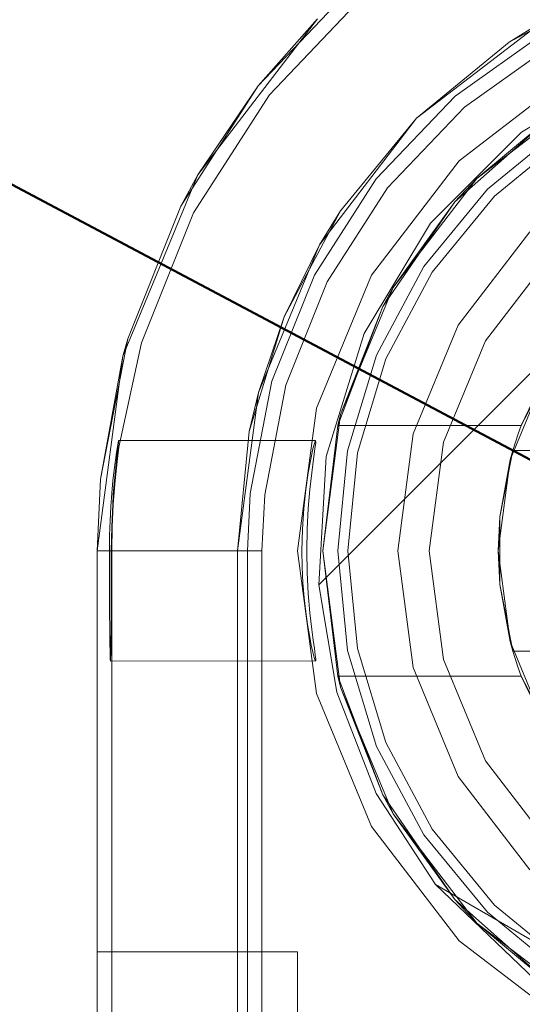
# Model space of a CAD drawing. Extents: x -420 to 300, y 62 to 1112.
# Tile 127 of 256: x -252.372 to -252.271, y 271.136 to 271.333. Entities that reach past the tile are written whole.
import ezdxf

# ---------------------------------------------------------------- set-up
doc = ezdxf.new("R2010")
doc.units = 0
doc.layers.get('0').update_dxf_attribs({"lineweight": 13})
doc.layers.add('ConnectionPoints', color=7, linetype='Continuous', lineweight=50)

# ---------------------------------------------------------------- blocks, each defined once
blk = doc.blocks.new('Blockreferenz-A06CPV3FL0', base_point=(-252.35611, 267.77695))
at = {"color": 251, "linetype": 'ByBlock', "lineweight": -2, "ltscale": 0.13, "true_color": 0x636363}
for p, q in [((-252.32175, 271.31788), (-252.30245, 271.33812)), ((-252.31217, 271.33301), (-252.33601, 271.30194)), ((-252.31189, 271.22015), (-252.19932, 271.33272)), ((-252.31189, 271.22015), (-252.19932, 271.33272)), ((-252.2828, 271.31545), (-252.26467, 271.32837)), ((-252.27143, 271.31042), (-252.24946, 271.32367)), ((-252.26111, 271.3222), (-252.28389, 271.30472)), ((-252.33687, 271.29435), (-252.32175, 271.31788)), ((-252.29817, 271.29934), (-252.2828, 271.31545)), ((-252.28958, 271.29227), (-252.27143, 271.31042)), ((-252.28389, 271.30472), (-252.30137, 271.28194)), ((-252.33601, 271.30194), (-252.35099, 271.26576)), ((-252.31021, 271.28061), (-252.29817, 271.29934)), ((-252.34726, 271.26839), (-252.33687, 271.29435)), ((-252.30284, 271.27029), (-252.28958, 271.29227)), ((-252.31848, 271.25994), (-252.31021, 271.28061)), ((-252.30137, 271.28194), (-252.31236, 271.25541)), ((-252.31042, 271.24577), (-252.30284, 271.27029)), ((-252.35177, 271.24757), (-252.34726, 271.26839)), ((-252.35099, 271.26576), (-252.35611, 271.22694)), ((-252.32269, 271.23807), (-252.31848, 271.25994)), ((-252.31236, 271.25541), (-252.31611, 271.22694)), ((-252.35194, 271.24851), (-252.35186, 271.2489)), ((-252.35183, 271.24888), (-252.35187, 271.24844)), ((-252.31252, 271.24894), (-252.35186, 271.2489)), ((-252.35186, 271.2489), (-252.35183, 271.24888)), ((-252.31271, 271.24851), (-252.31252, 271.24894)), ((-252.31251, 271.24852), (-252.31252, 271.24894)), ((-252.35227, 271.24653), (-252.35208, 271.24771)), ((-252.35214, 271.24477), (-252.35177, 271.24757)), ((-252.35197, 271.2476), (-252.35211, 271.24638)), ((-252.35208, 271.24771), (-252.35194, 271.24851)), ((-252.35187, 271.24844), (-252.35197, 271.2476)), ((-252.3135, 271.24522), (-252.31305, 271.24725)), ((-252.31305, 271.24725), (-252.31271, 271.24851)), ((-252.31295, 271.24524), (-252.31266, 271.24727)), ((-252.31266, 271.24727), (-252.31251, 271.24852)), ((-252.35273, 271.24308), (-252.35249, 271.24498)), ((-252.35249, 271.24498), (-252.35227, 271.24653)), ((-252.35211, 271.24638), (-252.35229, 271.24478)), ((-252.314, 271.2425), (-252.3135, 271.24522)), ((-252.3133, 271.2425), (-252.31295, 271.24524)), ((-252.31189, 271.22015), (-252.31042, 271.24577)), ((-252.35298, 271.24088), (-252.35273, 271.24308)), ((-252.35229, 271.24478), (-252.35267, 271.24095)), ((-252.35256, 271.24093), (-252.35214, 271.24477)), ((-252.35293, 271.23618), (-252.35256, 271.24093)), ((-252.35267, 271.24095), (-252.3529, 271.23813)), ((-252.31449, 271.23918), (-252.314, 271.2425)), ((-252.31367, 271.23917), (-252.3133, 271.2425)), ((-252.3532, 271.23843), (-252.35298, 271.24088)), ((-252.3149, 271.23538), (-252.31449, 271.23918)), ((-252.31399, 271.23537), (-252.31367, 271.23917)), ((-252.3534, 271.23576), (-252.3532, 271.23843)), ((-252.3529, 271.23813), (-252.35302, 271.23618)), ((-252.32323, 271.22694), (-252.32269, 271.23807)), ((-252.35355, 271.23292), (-252.3534, 271.23576)), ((-252.35302, 271.23618), (-252.35322, 271.23168)), ((-252.35315, 271.23168), (-252.35293, 271.23618)), ((-252.31517, 271.23126), (-252.3149, 271.23538)), ((-252.31421, 271.23124), (-252.31399, 271.23537)), ((-252.35365, 271.22997), (-252.35355, 271.23292)), ((-252.35322, 271.23168), (-252.3533, 271.22694)), ((-252.35322, 271.22694), (-252.35315, 271.23168)), ((-252.31526, 271.22694), (-252.31517, 271.23126)), ((-252.31428, 271.22694), (-252.31421, 271.23124)), ((-252.35368, 271.22694), (-252.35365, 271.22997)), ((-252.35611, 271.22694), (-252.35368, 271.22694)), ((-252.35611, 271.22694), (-252.35611, 267.92694)), ((-252.35368, 271.22694), (-252.35368, 271.22265)), ((-252.3533, 271.22694), (-252.35322, 271.22694)), ((-252.3533, 271.22694), (-252.3533, 271.22265)), ((-252.35322, 271.22694), (-252.35271, 271.22694)), ((-252.35322, 271.22694), (-252.35322, 271.22265)), ((-252.35271, 271.22694), (-252.3512, 271.22694)), ((-252.3512, 271.22694), (-252.34873, 271.22694)), ((-252.34873, 271.22694), (-252.3454, 271.22694)), ((-252.3454, 271.22694), (-252.3413, 271.22694)), ((-252.3413, 271.22694), (-252.3366, 271.22694)), ((-252.3366, 271.22694), (-252.33143, 271.22694)), ((-252.33143, 271.22694), (-252.32599, 271.22694)), ((-252.32599, 271.22694), (-252.32323, 271.22694)), ((-252.32323, 271.22694), (-252.32323, 267.92694)), ((-252.31611, 271.22694), (-252.31236, 271.19847)), ((-252.31521, 271.22371), (-252.31526, 271.22694)), ((-252.3142, 271.22259), (-252.31428, 271.22694)), ((-252.31505, 271.22057), (-252.31521, 271.22371)), ((-252.35368, 271.22265), (-252.35367, 271.21852)), ((-252.3533, 271.22265), (-252.35331, 271.21852)), ((-252.35322, 271.22265), (-252.35322, 271.21852)), ((-252.31398, 271.2184), (-252.3142, 271.22259)), ((-252.31481, 271.21756), (-252.31505, 271.22057)), ((-252.30829, 271.19875), (-252.31189, 271.22015)), ((-252.31189, 271.22015), (-252.31189, 271.22015)), ((-252.30829, 271.19875), (-252.31189, 271.22015)), ((-252.35367, 271.21852), (-252.35365, 271.21472)), ((-252.35331, 271.21852), (-252.35332, 271.21688)), ((-252.35322, 271.21852), (-252.35322, 271.21472)), ((-252.3145, 271.21476), (-252.31481, 271.21756)), ((-252.31366, 271.21457), (-252.31398, 271.2184)), ((-252.35332, 271.21688), (-252.35333, 271.21472)), ((-252.35365, 271.21472), (-252.35362, 271.21138)), ((-252.35333, 271.21472), (-252.35335, 271.21138)), ((-252.35322, 271.21472), (-252.35322, 271.21138)), ((-252.31414, 271.21223), (-252.3145, 271.21476)), ((-252.31328, 271.2112), (-252.31366, 271.21457)), ((-252.31376, 271.21001), (-252.31414, 271.21223)), ((-252.35362, 271.21138), (-252.35359, 271.20865)), ((-252.35335, 271.21138), (-252.35338, 271.20865)), ((-252.35322, 271.21138), (-252.35322, 271.20865)), ((-252.31339, 271.20814), (-252.31376, 271.21001)), ((-252.31301, 271.20911), (-252.31328, 271.2112)), ((-252.35359, 271.20865), (-252.35356, 271.20662)), ((-252.35338, 271.20865), (-252.35341, 271.20662)), ((-252.35322, 271.20865), (-252.35322, 271.20662)), ((-252.31306, 271.20668), (-252.31339, 271.20814)), ((-252.31278, 271.20743), (-252.31301, 271.20911)), ((-252.35356, 271.20662), (-252.35353, 271.20536)), ((-252.35341, 271.20662), (-252.35345, 271.20536)), ((-252.35322, 271.20662), (-252.35322, 267.94894)), ((-252.31279, 271.20565), (-252.31306, 271.20668)), ((-252.3126, 271.20507), (-252.31279, 271.20565)), ((-252.3126, 271.20615), (-252.31278, 271.20743)), ((-252.31251, 271.20532), (-252.3126, 271.20615)), ((-252.35353, 271.20536), (-252.35349, 271.20494)), ((-252.35345, 271.20536), (-252.35349, 271.20494)), ((-252.35349, 271.20494), (-252.31251, 271.20496)), ((-252.31251, 271.20496), (-252.3126, 271.20507)), ((-252.31251, 271.20496), (-252.31251, 271.20532)), ((-252.31236, 271.19847), (-252.30137, 271.17194)), ((-252.30041, 271.17853), (-252.30829, 271.19875)), ((-252.30041, 271.17853), (-252.30829, 271.19875)), ((-252.28857, 271.16034), (-252.30041, 271.17853)), ((-252.28857, 271.16034), (-252.30041, 271.17853)), ((-252.30137, 271.17194), (-252.28389, 271.14916)), ((-252.28857, 271.16034), (-252.26885, 271.14151)), ((-252.25691, 271.14195), (-252.28857, 271.16034)), ((-252.28857, 271.16034), (-252.28857, 271.16034)), ((-252.25691, 271.14195), (-252.28857, 271.16034)), ((-252.28389, 271.14916), (-252.26111, 271.13168))]:
    blk.add_line(p, q, dxfattribs=at)
blk = doc.blocks.new('Blockreferenz-A06CPV3NL0', base_point=(-252.35611, 267.77695))
at = {"color": 9, "linetype": 'ByBlock', "lineweight": -2, "ltscale": 0.13, "true_color": 0xc1c9c4}
for p, q in [((-252.32401, 271.31966), (-252.30434, 271.3403)), ((-252.27389, 271.32838), (-252.25279, 271.33965)), ((-252.31217, 271.33301), (-252.33601, 271.30194)), ((-252.31217, 271.33301), (-252.32401, 271.31966)), ((-252.29237, 271.31321), (-252.26711, 271.3326)), ((-252.26711, 271.3326), (-252.27389, 271.32838)), ((-252.28469, 271.31763), (-252.26611, 271.33086)), ((-252.27389, 271.32838), (-252.29237, 271.31321)), ((-252.33943, 271.29567), (-252.32401, 271.31966)), ((-252.32401, 271.31966), (-252.33601, 271.30194)), ((-252.30043, 271.30112), (-252.28469, 271.31763)), ((-252.31176, 271.28794), (-252.29237, 271.31321)), ((-252.29237, 271.31321), (-252.30755, 271.29472)), ((-252.26277, 271.31175), (-252.27823, 271.29907)), ((-252.27823, 271.29907), (-252.26277, 271.31175)), ((-252.26166, 271.31009), (-252.27682, 271.29765)), ((-252.33601, 271.30194), (-252.35099, 271.26576)), ((-252.33601, 271.30194), (-252.33943, 271.29567)), ((-252.31277, 271.28193), (-252.30043, 271.30112)), ((-252.27823, 271.29907), (-252.29092, 271.28361)), ((-252.29092, 271.28361), (-252.27823, 271.29907)), ((-252.27682, 271.29765), (-252.28925, 271.2825)), ((-252.33943, 271.29567), (-252.35003, 271.2692)), ((-252.31882, 271.27363), (-252.30755, 271.29472)), ((-252.30755, 271.29472), (-252.31176, 271.28794)), ((-252.26975, 271.29058), (-252.28405, 271.27194)), ((-252.26975, 271.29058), (-252.28405, 271.27194)), ((-252.32395, 271.25852), (-252.31176, 271.28794)), ((-252.31176, 271.28794), (-252.31882, 271.27363)), ((-252.26533, 271.28617), (-252.27864, 271.26882)), ((-252.27864, 271.26882), (-252.26533, 271.28617)), ((-252.29092, 271.28361), (-252.30034, 271.26597)), ((-252.30034, 271.26597), (-252.29092, 271.28361)), ((-252.28925, 271.2825), (-252.29849, 271.26521)), ((-252.32125, 271.26075), (-252.31277, 271.28193)), ((-252.32576, 271.25074), (-252.31882, 271.27363)), ((-252.31882, 271.27363), (-252.32395, 271.25852)), ((-252.28405, 271.27194), (-252.29304, 271.25023)), ((-252.28405, 271.27194), (-252.29304, 271.25023)), ((-252.35543, 271.2412), (-252.35003, 271.2692)), ((-252.35003, 271.2692), (-252.35099, 271.26576)), ((-252.27864, 271.26882), (-252.28701, 271.24862)), ((-252.28701, 271.24862), (-252.27864, 271.26882)), ((-252.35099, 271.26576), (-252.35611, 271.22694)), ((-252.35099, 271.26576), (-252.35543, 271.2412)), ((-252.30034, 271.26597), (-252.30615, 271.24684)), ((-252.30615, 271.24684), (-252.30034, 271.26597)), ((-252.29849, 271.26521), (-252.30418, 271.24645)), ((-252.32556, 271.23835), (-252.32125, 271.26075)), ((-252.32811, 271.22694), (-252.32395, 271.25852)), ((-252.32395, 271.25852), (-252.32576, 271.25074)), ((-252.32576, 271.25074), (-252.32811, 271.22694)), ((-252.29304, 271.25023), (-252.29611, 271.22694)), ((-252.29304, 271.25023), (-252.29611, 271.22694)), ((-252.30615, 271.24684), (-252.30811, 271.22694)), ((-252.30811, 271.22694), (-252.30615, 271.24684)), ((-252.28701, 271.24862), (-252.28987, 271.22694)), ((-252.28987, 271.22694), (-252.28701, 271.24862)), ((-252.30418, 271.24645), (-252.30611, 271.22694)), ((-252.35543, 271.2412), (-252.35611, 271.22694)), ((-252.35611, 271.22694), (-252.35543, 271.2412)), ((-252.32611, 271.22694), (-252.32556, 271.23835)), ((-252.35611, 271.22694), (-252.35611, 267.92694)), ((-252.35611, 271.22694), (-252.3556, 271.22694)), ((-252.35611, 267.92694), (-252.35611, 271.22694)), ((-252.35611, 271.22694), (-252.35611, 271.22694)), ((-252.3556, 271.22694), (-252.35408, 271.22694)), ((-252.35408, 271.22694), (-252.35161, 271.22694)), ((-252.35161, 271.22694), (-252.34828, 271.22694)), ((-252.34828, 271.22694), (-252.34419, 271.22694)), ((-252.34419, 271.22694), (-252.33948, 271.22694)), ((-252.33948, 271.22694), (-252.33432, 271.22694)), ((-252.33432, 271.22694), (-252.32887, 271.22694)), ((-252.32887, 271.22694), (-252.32611, 271.22694)), ((-252.32811, 267.92694), (-252.32811, 271.22694)), ((-252.32811, 271.22694), (-252.32811, 271.05094)), ((-252.32811, 271.22694), (-252.32811, 271.22694)), ((-252.32611, 269.87694), (-252.32611, 271.22694)), ((-252.30811, 271.22694), (-252.30615, 271.20704)), ((-252.30615, 271.20704), (-252.30811, 271.22694)), ((-252.30611, 271.22694), (-252.30418, 271.20743)), ((-252.29611, 271.22694), (-252.29304, 271.20365)), ((-252.29611, 271.22694), (-252.29304, 271.20365)), ((-252.28987, 271.22694), (-252.28701, 271.20526)), ((-252.28701, 271.20526), (-252.28987, 271.22694)), ((-252.30615, 271.20704), (-252.30034, 271.18791)), ((-252.30034, 271.18791), (-252.30615, 271.20704)), ((-252.30418, 271.20743), (-252.29849, 271.18867)), ((-252.29304, 271.20365), (-252.28405, 271.18194)), ((-252.29304, 271.20365), (-252.28405, 271.18194)), ((-252.28701, 271.20526), (-252.27864, 271.18506)), ((-252.27864, 271.18506), (-252.28701, 271.20526)), ((-252.30034, 271.18791), (-252.29092, 271.17027)), ((-252.29092, 271.17027), (-252.30034, 271.18791)), ((-252.29849, 271.18867), (-252.28925, 271.17138)), ((-252.27864, 271.18506), (-252.26533, 271.16771)), ((-252.26533, 271.16771), (-252.27864, 271.18506)), ((-252.28405, 271.18194), (-252.26975, 271.1633)), ((-252.28405, 271.18194), (-252.26975, 271.1633)), ((-252.29092, 271.17027), (-252.27823, 271.15482)), ((-252.27823, 271.15482), (-252.29092, 271.17027)), ((-252.28925, 271.17138), (-252.27682, 271.15623)), ((-252.27823, 271.15482), (-252.26277, 271.14213)), ((-252.26277, 271.14213), (-252.27823, 271.15482)), ((-252.27682, 271.15623), (-252.26166, 271.14379)), ((-252.35611, 271.14694), (-252.35611, 271.14592)), ((-252.31611, 271.14694), (-252.35611, 271.14694)), ((-252.35611, 271.14694), (-252.35611, 271.14694)), ((-252.31611, 271.14694), (-252.35611, 271.14694)), ((-252.35611, 271.14592), (-252.35611, 271.14694)), ((-252.31611, 271.14592), (-252.31611, 271.14694)), ((-252.31611, 271.14592), (-252.31611, 271.14694)), ((-252.31611, 271.14694), (-252.31611, 271.14694)), ((-252.35611, 271.14592), (-252.35611, 271.14292)), ((-252.35611, 271.14292), (-252.35611, 271.14592)), ((-252.31611, 271.14292), (-252.31611, 271.14592)), ((-252.31611, 271.14292), (-252.31611, 271.14592)), ((-252.35611, 271.14292), (-252.35611, 271.13815)), ((-252.35611, 271.13815), (-252.35611, 271.14292)), ((-252.31611, 271.13815), (-252.31611, 271.14292)), ((-252.31611, 271.13815), (-252.31611, 271.14292)), ((-252.35611, 271.13815), (-252.35611, 271.13194)), ((-252.35611, 271.13194), (-252.35611, 271.13815)), ((-252.31611, 271.13194), (-252.31611, 271.13815)), ((-252.31611, 271.13194), (-252.31611, 271.13815))]:
    blk.add_line(p, q, dxfattribs=at)
blk = doc.blocks.new('Blockreferenz-A06CPV3TL0', base_point=(-252.32111, 270.91455))
at = {"color": 0, "linetype": 'ByBlock', "lineweight": -2, "ltscale": 0.13}
for p, q in [((-252.28035, 271.30119), (-252.25861, 271.31787)), ((-252.25861, 271.31787), (-252.28035, 271.30119)), ((-252.28476, 271.29651), (-252.2658, 271.31332)), ((-252.2658, 271.31332), (-252.28476, 271.29651)), ((-252.2658, 271.31332), (-252.28035, 271.30119)), ((-252.2658, 271.31332), (-252.28035, 271.30119)), ((-252.29704, 271.27944), (-252.28035, 271.30119)), ((-252.28035, 271.30119), (-252.29704, 271.27944)), ((-252.28035, 271.30119), (-252.28476, 271.29651)), ((-252.28035, 271.30119), (-252.28476, 271.29651)), ((-252.29913, 271.27564), (-252.28476, 271.29651)), ((-252.28476, 271.29651), (-252.29913, 271.27564)), ((-252.28476, 271.29651), (-252.29704, 271.27944)), ((-252.28476, 271.29651), (-252.29704, 271.27944)), ((-252.30753, 271.25412), (-252.29704, 271.27944)), ((-252.29704, 271.27944), (-252.30753, 271.25412)), ((-252.29704, 271.27944), (-252.29913, 271.27564)), ((-252.29704, 271.27944), (-252.29913, 271.27564)), ((-252.30809, 271.25194), (-252.29913, 271.27564)), ((-252.29913, 271.27564), (-252.30809, 271.25194)), ((-252.29913, 271.27564), (-252.30753, 271.25412)), ((-252.29913, 271.27564), (-252.30753, 271.25412)), ((-252.27372, 271.24506), (-252.26673, 271.26194)), ((-252.26673, 271.26194), (-252.27149, 271.25194)), ((-252.27149, 271.25194), (-252.26861, 271.25739)), ((-252.31111, 271.22694), (-252.30753, 271.25412)), ((-252.30753, 271.25412), (-252.31111, 271.22694)), ((-252.30753, 271.25412), (-252.30809, 271.25194)), ((-252.30753, 271.25412), (-252.30809, 271.25194)), ((-252.30809, 271.25194), (-252.31111, 271.22694)), ((-252.30809, 271.25194), (-252.27149, 271.25194)), ((-252.30809, 271.25194), (-252.30809, 271.25194)), ((-252.27149, 271.25194), (-252.30809, 271.25194)), ((-252.27149, 271.25194), (-252.2721, 271.25029)), ((-252.27149, 271.25194), (-252.27149, 271.25194)), ((-252.2721, 271.25029), (-252.27266, 271.24862)), ((-252.27319, 271.24694), (-252.27578, 271.23369)), ((-252.27319, 271.24694), (-252.27372, 271.24506)), ((-252.27341, 271.24581), (-252.27319, 271.24694)), ((-252.27266, 271.24862), (-252.27319, 271.24694)), ((-252.13902, 271.24694), (-252.27319, 271.24694)), ((-252.27319, 271.24694), (-252.27294, 271.24694)), ((-252.27319, 271.24694), (-252.27319, 271.24694)), ((-252.27294, 271.24694), (-252.13927, 271.24694)), ((-252.27611, 271.22694), (-252.27372, 271.24506)), ((-252.27372, 271.24506), (-252.27578, 271.23369)), ((-252.27406, 271.24249), (-252.27341, 271.24581)), ((-252.27578, 271.23369), (-252.27406, 271.24249)), ((-252.27578, 271.23369), (-252.27611, 271.22694)), ((-252.27578, 271.23369), (-252.27578, 271.22942)), ((-252.27578, 271.22942), (-252.27578, 271.22446)), ((-252.30753, 271.19976), (-252.31111, 271.22694)), ((-252.31111, 271.22694), (-252.30809, 271.20194)), ((-252.31111, 271.22694), (-252.30753, 271.19976)), ((-252.27372, 271.20882), (-252.27611, 271.22694)), ((-252.27611, 271.22694), (-252.27578, 271.22019)), ((-252.27578, 271.22446), (-252.27578, 271.22019)), ((-252.27578, 271.22019), (-252.27319, 271.20694)), ((-252.27406, 271.2114), (-252.27578, 271.22019)), ((-252.27578, 271.22019), (-252.27372, 271.20882)), ((-252.27341, 271.20807), (-252.27406, 271.2114)), ((-252.26673, 271.19194), (-252.27372, 271.20882)), ((-252.27372, 271.20882), (-252.27319, 271.20694)), ((-252.27319, 271.20694), (-252.27341, 271.20807)), ((-252.27319, 271.20694), (-252.13902, 271.20694)), ((-252.27294, 271.20694), (-252.27319, 271.20694)), ((-252.27319, 271.20694), (-252.27266, 271.20526)), ((-252.27319, 271.20694), (-252.27319, 271.20694)), ((-252.13927, 271.20694), (-252.27294, 271.20694)), ((-252.27266, 271.20526), (-252.2721, 271.20359)), ((-252.30809, 271.20194), (-252.30753, 271.19976)), ((-252.30809, 271.20194), (-252.30753, 271.19976)), ((-252.29913, 271.17824), (-252.30809, 271.20194)), ((-252.27149, 271.20194), (-252.30809, 271.20194)), ((-252.30809, 271.20194), (-252.30809, 271.20194)), ((-252.30809, 271.20194), (-252.29913, 271.17824)), ((-252.27149, 271.20194), (-252.30809, 271.20194)), ((-252.2721, 271.20359), (-252.27149, 271.20194)), ((-252.26861, 271.19649), (-252.27149, 271.20194)), ((-252.27149, 271.20194), (-252.26673, 271.19194)), ((-252.27149, 271.20194), (-252.27149, 271.20194)), ((-252.30753, 271.19976), (-252.29913, 271.17824)), ((-252.29704, 271.17444), (-252.30753, 271.19976)), ((-252.30753, 271.19976), (-252.29913, 271.17824)), ((-252.30753, 271.19976), (-252.29704, 271.17444)), ((-252.29913, 271.17824), (-252.29704, 271.17444)), ((-252.28476, 271.15738), (-252.29913, 271.17824)), ((-252.29913, 271.17824), (-252.29704, 271.17444)), ((-252.29913, 271.17824), (-252.28476, 271.15738)), ((-252.29704, 271.17444), (-252.28476, 271.15738)), ((-252.28035, 271.15269), (-252.29704, 271.17444)), ((-252.29704, 271.17444), (-252.28476, 271.15738)), ((-252.29704, 271.17444), (-252.28035, 271.15269)), ((-252.2658, 271.14056), (-252.28476, 271.15738)), ((-252.28476, 271.15738), (-252.28035, 271.15269)), ((-252.28476, 271.15738), (-252.28035, 271.15269)), ((-252.28476, 271.15738), (-252.2658, 271.14056)), ((-252.28035, 271.15269), (-252.2658, 271.14056)), ((-252.25861, 271.13601), (-252.28035, 271.15269)), ((-252.28035, 271.15269), (-252.2658, 271.14056)), ((-252.28035, 271.15269), (-252.25861, 271.13601))]:
    blk.add_line(p, q, dxfattribs=at)
blk = doc.blocks.new('Bauteilbeschriftung-A06CPV47L0', base_point=(-274.67532, 271.20508))
at = {"color": 0, "linetype": 'ByBlock', "lineweight": -2, "ltscale": 0.5}
blk.add_line((-255.42412, 272.91867), (-252.19429, 271.20508), dxfattribs=at)

msp = doc.modelspace()

# ---------------------------------------------------------------- block references
at = {"ltscale": 0.13}
for name, p in [('Blockreferenz-A06CPV3FL0', (-252.35611, 267.77695)), ('Blockreferenz-A06CPV3NL0', (-252.35611, 267.77695)), ('Blockreferenz-A06CPV3TL0', (-252.32111, 270.91455))]:
    msp.add_blockref(name, p, dxfattribs=at)
at = {"layer": 'ConnectionPoints', "ltscale": 0.5}
msp.add_blockref('Bauteilbeschriftung-A06CPV47L0', (-274.67532, 271.20508), dxfattribs=at)

doc.saveas('drawing.dxf')
